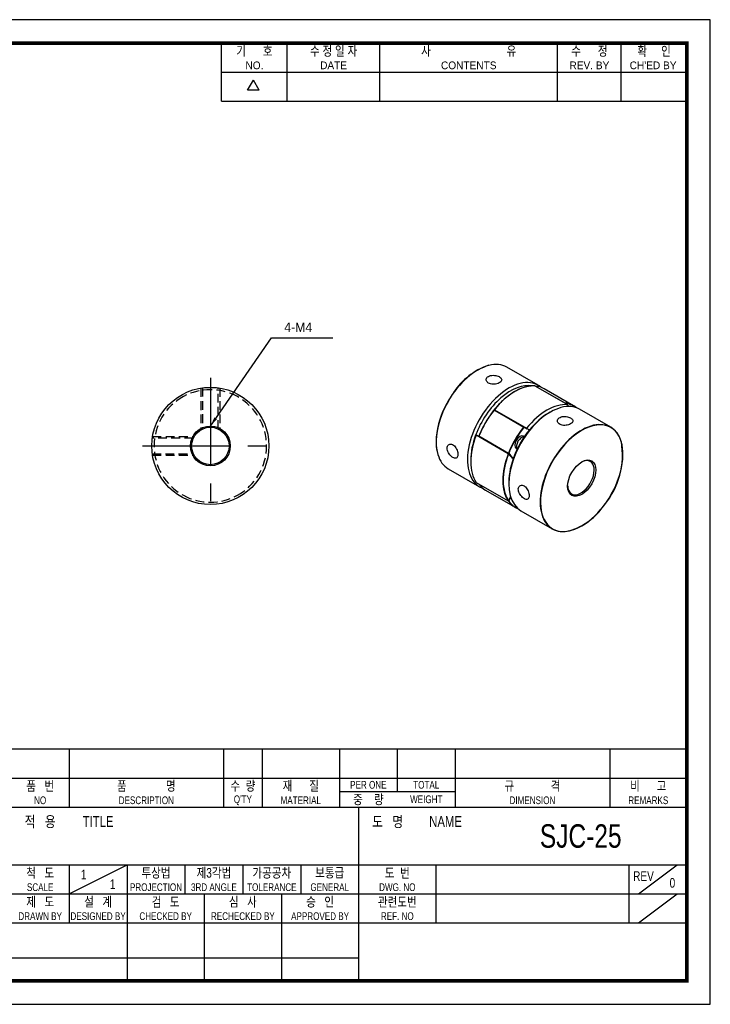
# Model space of a CAD drawing. Header units: millimetres. Extents: x 0 to 297, y 0 to 210.
# Tile 2 of 2: x 150 to 297, y 0 to 210. Entities that reach past the tile are written whole.
import ezdxf
from ezdxf.enums import TextEntityAlignment as Align

# ---------------------------------------------------------------- set-up
doc = ezdxf.new("R2010")
doc.units = ezdxf.units.MM
doc.header["$LTSCALE"] = 15
for name, pattern in [('CENTER', [2, 1.25, -0.25, 0.25, -0.25]), ('DASHED', [0.75, 0.5, -0.25]), ('HIDDEN2', [0.1875, 0.125, -0.0625])]:
    doc.linetypes.add(name, pattern=pattern)
doc.layers.get('0').update_dxf_attribs({"linetype": 'CONTINUOUS'})
for name, color, linetype in [('BM', 2, 'CONTINUOUS'), ('CT', 1, 'CENTER'), ('D', 7, 'CONTINUOUS'), ('DIM', 7, 'CONTINUOUS'), ('HD', 4, 'DASHED')]:
    doc.layers.add(name, color=color, linetype=linetype)
doc.styles.get("Standard").update_dxf_attribs({"font": 'Gulim.ttf', "width": 0.8, "height": 3})
doc.dimstyles.new('LIM', dxfattribs={"dimtxt": 2, "dimasz": 2, "dimexe": 2, "dimexo": 1, "dimgap": 1, "dimtad": 1, "dimdec": 3, "dimzin": 9, "dimdsep": 46, "dimtxsty": 'Standard', "dimcen": 3, "dimclrd": 1, "dimclre": 1, "dimadec": 0, "dimazin": 0, "dimtfac": 1, "dimtdec": 3, "dimtmove": 0, "dimatfit": 3, "dimfxl": 0, "dimtolj": 1, "dimtzin": 0, "dimarcsym": 0})

msp = doc.modelspace()

# ---------------------------------------------------------------- linework, layer by layer
for p, q in [((192.7139, 192.6407), (192.7139, 205)), ((206.7211, 192.6407), (206.7211, 205)), ((226.4959, 192.6407), (226.4959, 205)), ((264.3976, 192.6407), (264.3976, 205)), ((277.9928, 192.6407), (277.9928, 205)), ((192.7139, 198.8204), (291.588, 198.8204)), ((198.2565, 194.9765), (199.4924, 197.1172)), ((200.7283, 194.9765), (199.4924, 197.1172)), ((200.7283, 194.9765), (198.2565, 194.9765)), ((192.7139, 192.6407), (291.588, 192.6407)), ((292, 54.437), (147.8086, 54.437)), ((160.1679, 54.437), (160.1679, 42.0778)), ((193.1259, 54.437), (193.1259, 42.0778)), ((201.3654, 54.437), (201.3654, 42.0778)), ((217.8444, 54.437), (217.8444, 42.0778)), ((230.2037, 54.437), (230.2037, 45.3736)), ((242.563, 54.437), (242.563, 42.0778)), ((275.521, 54.437), (275.521, 42.0778)), ((147.8086, 48.2574), (292, 48.2574)), ((217.8444, 45.3736), (242.563, 45.3736)), ((147.8086, 42.0778), (292, 42.0778)), ((221.9642, 5), (221.9642, 42.0778)), ((147.8086, 29.7185), (292, 29.7185)), ((160.1679, 23.5389), (172.5271, 29.7185)), ((160.1679, 29.7185), (160.1679, 17.3593)), ((172.5271, 29.7185), (172.5271, 5)), ((184.8864, 29.7185), (184.8864, 23.5389)), ((197.2457, 29.7185), (197.2457, 23.5389)), ((209.6049, 29.7185), (209.6049, 23.5389)), ((238.4432, 29.7185), (238.4432, 17.3593)), ((279.6407, 29.7185), (279.6407, 17.3593)), ((281.7006, 23.5389), (289.9401, 29.7185)), ((147.8086, 23.5389), (221.9642, 23.5389)), ((189.0061, 23.5389), (189.0061, 5)), ((205.4852, 23.5389), (205.4852, 5)), ((221.9642, 23.5389), (292, 23.5389)), ((281.7006, 17.3593), (289.9401, 23.5389)), ((147.8086, 17.3593), (292, 17.3593)), ((147.8086, 9.8798), (221.9642, 9.8798))]:
    msp.add_line(p, q)
msp.add_lwpolyline([(297, 210), (0, 210), (0, 0), (297, 0)], close=True)
msp.add_lwpolyline([(292, 205, 0.8, 0.8, 0), (5, 205, 0.8, 0.8, 0), (5, 5, 0.8, 0.8, 0), (292, 5, 0.8, 0.8, 0)], format="xyseb", close=True)
at = {"layer": 'BM', "linetype": 'Continuous'}
for p, q in [((260.2567, 132.0297), (253.5745, 135.8876)), ((266.5046, 127.9044), (259.6456, 131.8644)), ((266.5135, 127.9013), (259.6532, 131.8621)), ((259.7166, 131.8583), (266.0099, 128.2249)), ((267.8227, 127.6614), (261.5295, 131.2948)), ((257.1355, 123.1013), (250.8423, 126.7347)), ((250.8778, 126.7552), (257.171, 123.1218)), ((250.9058, 126.754), (257.8092, 122.7683)), ((250.9133, 126.8227), (257.7722, 122.8627)), ((262.8455, 126.3075), (262.492, 126.1033)), ((266.558, 127.8033), (266.5617, 127.5037)), ((275.7777, 123.0686), (269.0955, 126.9266)), ((258.419, 122.5493), (257.8248, 122.7612)), ((246.9164, 121.4055), (247.0369, 121.4671)), ((253.8876, 117.4407), (247.0286, 121.4007)), ((253.9433, 117.4816), (247.0399, 121.4673)), ((247.6351, 121.1796), (253.9283, 117.5462)), ((253.9283, 117.5052), (247.6351, 121.1386)), ((257.289, 121.0413), (257.1031, 121.1487)), ((255.6031, 118.5506), (255.789, 118.4433)), ((245.8749, 116.1012), (245.8749, 115.693)), ((241.0745, 114.237), (247.7567, 110.379)), ((247.0286, 111.3175), (253.8876, 107.3575)), ((247.033, 111.3129), (253.8933, 107.3521)), ((254.0067, 111.4064), (254.0067, 110.9981)), ((253.9283, 107.299), (247.6351, 110.9324)), ((249.0295, 109.6442), (255.3227, 106.0108)), ((253.919, 107.3454), (253.9283, 107.34)), ((253.9648, 107.3771), (253.9939, 107.4495)), ((256.5955, 105.2759), (263.2777, 101.418))]:
    msp.add_line(p, q, dxfattribs=at)
at = {"layer": 'BM', "linetype": 'HIDDEN2'}
for p, q in [((191.9591, 131.4769), (191.9591, 131.4776)), ((188.6591, 122.7314), (188.6591, 122.7301)), ((177.9185, 120.7362), (177.9178, 120.7362)), ((186.664, 117.4362), (186.6653, 117.4362))]:
    msp.add_line(p, q, dxfattribs=at)
at = {"layer": 'BM', "linetype": 'Continuous'}
for radius in [12.5, 4.25, 4]:
    msp.add_circle((190.3091, 119.0862), radius, dxfattribs=at)
for centre, radius, start, end in [((254.2486, 122.6573), 14.3501, 108.300656, 147.071445), ((259.6282, 131.8188), 0.05, 60, 85.501764), ((259.6989, 131.8127), 0.05, 84.692829, 126.551088), ((255.7656, 119.4956), 17.3014, 152.968281, 178.397102), ((260.2424, 119.1165), 12.12, 141.018057, 143.341492), ((250.86, 126.7096), 0.05, 84.692829, 141.286331), ((250.9308, 126.7973), 0.05, 140.965349, 240), ((263.9569, 115.3929), 17.2912, 148.801789, 152.651999), ((266.8417, 113.6996), 20.6322, 152.155289, 158.698007), ((247.7458, 119.8687), 9.2754, 179.314771, 196.401331), ((247.6657, 121.1768), 0.05, 158.713669, 180), ((247.6657, 121.1768), 0.05, 180, 215.307171), ((261.4599, 117.2046), 16.7911, 320.228375, 9.706648), ((253.9183, 117.4383), 0.05, 35.710862, 60), ((247.6657, 110.9706), 0.05, 173.448912, 180), ((247.6657, 110.9706), 0.05, 180, 215.307171), ((253.9183, 107.3954), 0.05, 240, 338.554842), ((262.8577, 114.2803), 13.9118, 287.246857, 325.811106)]:
    msp.add_arc(centre, radius, start, end, dxfattribs=at)
for centre, major_axis, ratio, start_param, end_param in [((247.3245, 125.0623), (-6.25, -10.8253), 0.57735027, 3.14159265, 3.64724838), ((247.3245, 125.0623), (-6.25, -10.8253), 0.57735027, 3.64724838, 5.7903717), ((254.0067, 121.2044), (-6.25, -10.8253), 0.57735027, 3.0395925, 6.28318531), ((247.2892, 125.0827), (6.225, 10.782), 0.57735027, 1.40206789, 1.68941416), ((254.3602, 121.0002), (-6, -10.3923), 0.57735027, 3.34752852, 4.99713243), ((255.2795, 120.4695), (6.25, 10.8253), 0.57735027, 0.26874156, 1.30205477), ((259.6282, 131.8188), (-0.0039, -0.0498), 0.78718909, 2.78238397, 3.14198902), ((259.6282, 131.8188), (-0.025, -0.0433), 0.57735027, 3.14159265, 3.41033421), ((259.6989, 131.8127), (0.025, 0.0433), 0.57735027, 0.25947916, 1.16153561), ((259.6989, 131.8127), (-0.0046, -0.0498), 0.78916333, 2.793512, 3.14159265), ((255.2795, 120.4695), (-6.25, -10.8253), 0.57735027, 3.14159265, 3.40107181), ((262.8455, 116.1012), (-6.25, -10.8253), 0.57735027, 3.14159265, 6.28318531), ((262.1384, 116.5095), (6.25, 10.8253), 0.57735027, 0.26874156, 1.30205477), ((265.9921, 128.1793), (0.025, 0.0433), 0.57735027, 0.25947916, 1.16153561), ((261.5727, 116.8361), (-6.25, -10.8253), 0.57735027, 3.0395925, 3.40107181), ((265.9921, 128.1793), (-0.0046, -0.0498), 0.78916333, 1.64704957, 2.793512), ((261.6081, 116.8157), (-6.225, -10.782), 0.57735027, 3.06236088, 3.39476833), ((255.2795, 120.4695), (6.25, 10.8253), 0.57735027, 1.31131717, 1.83027548), ((255.2441, 120.4899), (-6.225, -10.782), 0.57735027, 4.49394393, 4.68716097), ((250.86, 126.7096), (0.025, 0.0433), 0.57735027, 0.25947916, 1.31131717), ((250.86, 126.7096), (-0.0046, -0.0498), 0.78916333, 2.793512, 3.14159265), ((246.4406, 115.3664), (-6.25, -10.8253), 0.57735027, 3.39698963, 3.40107181), ((250.9308, 126.7973), (0.0388, -0.0315), 0.21679485, 2.20360982, 3.14120834), ((250.9308, 126.7973), (0.025, 0.0433), 0.57735027, 1.30205477, 3.14159265), ((262.492, 116.3054), (6, 10.3923), 0.57735027, 0.78539816, 1.28605288), ((269.563, 112.2229), (6.225, 10.782), 0.57735027, 0, 0.81892845), ((269.5277, 112.2433), (-6.25, -10.8253), 0.57735027, 2.64631908, 3.63514467), ((261.5727, 116.8361), (-6.25, -10.8253), 0.57735027, 4.45290982, 4.97186814), ((262.492, 116.3054), (6, 10.3923), 0.57735027, 1.28605288, 2.35619449), ((261.6081, 116.8157), (6.225, 10.782), 0.57735027, 1.32003369, 1.77741079), ((261.6081, 116.8157), (6.225, 10.782), 0.57735027, 1.31131717, 1.32003369), ((257.1533, 123.0762), (0.025, 0.0433), 0.57735027, 0.25947916, 1.31131717), ((257.1533, 123.0762), (-0.039, 0.0313), 0.20949439, 3.77321205, 5.34400837), ((257.1533, 123.0762), (-0.0046, -0.0498), 0.78916333, 1.22271567, 2.793512), ((252.7339, 111.733), (-6.25, -10.8253), 0.57735027, 3.39698963, 3.40107181), ((252.7692, 111.7126), (-6.225, -10.782), 0.57735027, 3.38112564, 3.40107181), ((269.5277, 112.2433), (-6.25, -10.8253), 0.57735027, 3.63514467, 5.77806812), ((269.563, 112.2229), (6.225, 10.782), 0.57735027, 0.81892845, 2.37475294), ((269.563, 112.2229), (6.225, 10.782), 0.57735027, 2.37475294, 6.28318531), ((254.7138, 120.7961), (-6.25, -10.8253), 0.57735027, 4.98113054, 6.01444375), ((254.3602, 121.0002), (-6, -10.3923), 0.57735027, 4.99713243, 5.49778714), ((247.6657, 121.1768), (0.0408, 0.0289), 0.78916333, 3.14159265, 3.48967331), ((247.6657, 121.1768), (-0.025, -0.0433), 0.57735027, 4.97186814, 6.02370615), ((255.2795, 130.6757), (6.25, 10.8253), 0.57735027, 2.8821135, 2.88619568), ((256.3531, 119.8496), (0.75, 1.299), 0.57735027, 0, 3.14159265), ((256.7067, 119.6455), (0.75, 1.299), 0.57735027, 0.22879373, 2.91279892), ((261.6081, 116.8157), (6.225, 10.782), 0.57735027, 1.77741079, 1.83027548), ((247.3245, 125.0623), (-6.25, -10.8253), 0.57735027, 5.7903717, 6.28318531), ((261.5727, 116.8361), (-6.25, -10.8253), 0.57735027, 4.98113054, 6.01444375), ((261.6081, 116.8157), (-6.225, -10.782), 0.57735027, 4.9870515, 5.50599551), ((253.9183, 117.4383), (-0.025, -0.0433), 0.57735027, 3.14159265, 4.98113054), ((253.9183, 117.4383), (-0.0467, 0.0179), 0.21679485, 0.93798284, 2.50877916), ((253.9589, 117.5434), (-0.025, -0.0433), 0.57735027, 4.97186814, 6.02370615), ((261.6081, 116.8157), (-6.225, -10.782), 0.57735027, 4.98113054, 4.9870515), ((253.9589, 117.5434), (-0.0466, 0.0182), 0.20949439, 0.93917693, 2.50997326), ((253.9589, 117.5434), (-0.0408, -0.0289), 0.78916333, 0.34808066, 1.91887698), ((261.5727, 127.0423), (6.25, 10.8253), 0.57735027, 2.8821135, 2.88670772), ((261.5727, 127.0423), (6.25, 10.8253), 0.57735027, 2.88670772, 3.08092468), ((253.9183, 117.4383), (-0.0406, -0.0292), 0.79011747, 1.91331337, 3.14159265), ((261.6081, 127.0219), (6.275, 10.8686), 0.57735027, 2.88670772, 3.07671312), ((261.6081, 127.0219), (6.225, 10.782), 0.57735027, 2.8821135, 3.07357261), ((269.3862, 112.325), (2, 3.4641), 0.57735027, 2.38697565, 6.28318531), ((269.3862, 112.325), (2, 3.4641), 0.57735027, 0, 0.75461701), ((261.6081, 116.8157), (-6.225, -10.782), 0.57735027, 5.50599551, 6.01444375), ((247.6657, 110.9706), (0.0408, 0.0289), 0.78916333, 3.14159265, 3.48967331), ((247.6657, 110.9706), (-0.025, -0.0433), 0.57735027, 5.1216497, 6.02370615), ((255.2795, 120.4695), (6.25, 10.8253), 0.57735027, 2.8821135, 3.14159265), ((254.0067, 121.2044), (-6.25, -10.8253), 0.57735027, 0, 0.10200015), ((253.9183, 107.3954), (-0.0412, -0.0283), 0.78718909, 0.35920868, 1.93000501), ((253.9183, 107.3954), (0.025, 0.0433), 0.57735027, 2.87285109, 3.14159265), ((253.9589, 107.3372), (-0.025, -0.0433), 0.57735027, 4.97186814, 6.02370615), ((253.9589, 107.3372), (-0.0466, 0.0182), 0.20949439, 0.93917693, 2.50997326), ((253.9589, 107.3372), (-0.0408, -0.0289), 0.78916333, 0.34808066, 1.91887698), ((261.5727, 116.8361), (6.25, 10.8253), 0.57735027, 2.8821135, 3.24359281), ((261.6081, 106.6095), (-6.275, -10.8686), 0.57735027, 4.96082357, 4.96727391), ((261.6081, 106.6095), (-6.275, -10.8686), 0.57735027, 4.88247604, 4.96082357), ((261.6081, 106.6095), (6.225, 10.782), 0.57735027, 1.8165072, 1.83027548), ((261.6081, 116.8157), (6.225, 10.782), 0.57735027, 2.8821135, 3.22082443), ((261.6081, 106.6095), (6.225, 10.782), 0.57735027, 1.74721173, 1.8165072), ((269.5277, 112.2433), (-6.25, -10.8253), 0.57735027, 5.77806812, 6.28318531), ((269.5277, 112.2433), (-6.25, -10.8253), 0.57735027, 0, 0.49068137)]:
    msp.add_ellipse(centre, major_axis=major_axis, ratio=ratio, start_param=start_param, end_param=end_param, dxfattribs=at)
msp.add_ellipse((269.563, 112.2229), major_axis=(-2.125, -3.6806), ratio=0.57735027, dxfattribs=at)
for points, knots in [([(249.658, 132.4848), (249.7879, 132.4097), (249.942, 132.3501), (250.1073, 132.3102), (250.2727, 132.2703), (250.4538, 132.249), (250.6359, 132.2466), (250.8191, 132.2441), (251.0083, 132.2606), (251.1882, 132.2931), (251.3688, 132.3256), (251.5449, 132.3752), (251.7019, 132.4364), (251.8579, 132.4973), (251.9994, 132.5714), (252.1143, 132.6524), (252.2286, 132.7328), (252.3199, 132.8223), (252.3807, 132.9142), (252.4418, 133.0064), (252.4739, 133.1037), (252.4747, 133.1996), (252.4754, 133.2962), (252.4443, 133.3943), (252.3838, 133.4873), (252.3232, 133.5803), (252.2315, 133.6709), (252.1163, 133.7523), (252.0019, 133.8332), (251.8612, 133.9072), (251.7058, 133.9682), (251.551, 134.0289), (251.3775, 134.0782), (251.1995, 134.1111), (251.0204, 134.1441), (250.8318, 134.1614), (250.6489, 134.1598), (250.465, 134.1582), (250.2818, 134.1374), (250.1146, 134.0977), (249.9479, 134.058), (249.7925, 133.9984), (249.6614, 133.9233), (249.5313, 133.8486), (249.4216, 133.7567), (249.3413, 133.6554), (249.2611, 133.5542), (249.208, 133.4411), (249.1863, 133.3266), (249.1645, 133.2112), (249.1738, 133.0914), (249.2137, 132.9784), (249.2537, 132.8649), (249.3256, 132.7553), (249.4234, 132.66), (249.4898, 132.5953), (249.569, 132.5361), (249.658, 132.4848)], [0, 0, 0, 0, 0.05338554, 0.05338554, 0.05338554, 0.10675119, 0.10675119, 0.10675119, 0.16041476, 0.16041476, 0.16041476, 0.21428549, 0.21428549, 0.21428549, 0.26783699, 0.26783699, 0.26783699, 0.32104527, 0.32104527, 0.32104527, 0.37441244, 0.37441244, 0.37441244, 0.42819643, 0.42819643, 0.42819643, 0.48201223, 0.48201223, 0.48201223, 0.53541492, 0.53541492, 0.53541492, 0.58860707, 0.58860707, 0.58860707, 0.64211644, 0.64211644, 0.64211644, 0.6959775, 0.6959775, 0.6959775, 0.74967836, 0.74967836, 0.74967836, 0.80296096, 0.80296096, 0.80296096, 0.85621516, 0.85621516, 0.85621516, 0.90987035, 0.90987035, 0.90987035, 0.96374256, 0.96374256, 0.96374256, 1, 1, 1, 1]), ([(259.6321, 131.8686), (259.5643, 131.8733), (259.3976, 131.8844), (259.0887, 131.8871), (258.7258, 131.8673), (258.3528, 131.824), (257.9743, 131.7575), (257.5902, 131.6679), (257.2013, 131.5553), (256.8085, 131.4201), (256.4127, 131.2624), (256.0145, 131.0827), (255.6149, 130.8813), (255.2147, 130.6586), (254.8146, 130.4151), (254.4155, 130.1512), (254.0182, 129.8676), (253.6235, 129.5648), (253.2322, 129.2434), (252.8451, 128.9042), (252.4629, 128.5476), (252.0868, 128.1749), (251.7163, 127.7853), (251.3565, 127.385), (251.0752, 127.0536), (250.9319, 126.878), (250.8919, 126.8288)], [0, 0, 0, 0, 0.02307728, 0.06678037, 0.1104998, 0.15423878, 0.1979947, 0.24176465, 0.28554571, 0.32933515, 0.37313055, 0.41692989, 0.4607315, 0.50453407, 0.54833634, 0.59213764, 0.63593751, 0.67973566, 0.72353193, 0.76732626, 0.81111865, 0.85490917, 0.89869793, 0.94248508, 0.98627076, 1, 1, 1, 1]), ([(266.558, 127.8033), (266.558, 127.8104), (266.5571, 127.8181), (266.5555, 127.8259), (266.5536, 127.8353), (266.5507, 127.845), (266.547, 127.8544), (266.5436, 127.8627), (266.5396, 127.8709), (266.5349, 127.8783), (266.5316, 127.8835), (266.5279, 127.8885), (266.5239, 127.8927), (266.5209, 127.8959), (266.5176, 127.8987), (266.5144, 127.9007), (266.5117, 127.9024), (266.5089, 127.9036), (266.5062, 127.9041), (266.5057, 127.9042), (266.5051, 127.9043), (266.5046, 127.9044)], [0, 0, 0, 0, 0.19255917, 0.19255917, 0.19255917, 0.42604964, 0.42604964, 0.42604964, 0.63058605, 0.63058605, 0.63058605, 0.7744812, 0.7744812, 0.7744812, 0.88565586, 0.88565586, 0.88565586, 0.97992052, 0.97992052, 0.97992052, 1, 1, 1, 1]), ([(267.1942, 125.0546), (267.0643, 125.1297), (266.9102, 125.1964), (266.7448, 125.2486), (266.5795, 125.3009), (266.3984, 125.3402), (266.2162, 125.362), (266.0331, 125.3839), (265.8438, 125.3886), (265.664, 125.3742), (265.4834, 125.3597), (265.3073, 125.3253), (265.1503, 125.2728), (264.9942, 125.2205), (264.8528, 125.1488), (264.7378, 125.0634), (264.6236, 124.9786), (264.5323, 124.878), (264.4715, 124.7707), (264.4104, 124.663), (264.3783, 124.5458), (264.3775, 124.43), (264.3767, 124.3134), (264.4079, 124.195), (264.4684, 124.0863), (264.5289, 123.9775), (264.6206, 123.8753), (264.7359, 123.7894), (264.8503, 123.704), (264.991, 123.6323), (265.1464, 123.5799), (265.3012, 123.5278), (265.4747, 123.4934), (265.6527, 123.4783), (265.8318, 123.4631), (266.0204, 123.467), (266.2032, 123.488), (266.3872, 123.5092), (266.5704, 123.5482), (266.7376, 123.6005), (266.9043, 123.6527), (267.0597, 123.7195), (267.1908, 123.7948), (267.3209, 123.8695), (267.4306, 123.9546), (267.5108, 124.0437), (267.5911, 124.1327), (267.6441, 124.228), (267.6658, 124.3233), (267.6877, 124.4193), (267.6783, 124.5179), (267.6385, 124.6128), (267.5985, 124.7081), (267.5266, 124.8022), (267.4287, 124.8886), (267.3624, 124.9473), (267.2832, 125.0033), (267.1942, 125.0546)], [0, 0, 0, 0, 0.05338554, 0.05338554, 0.05338554, 0.10675119, 0.10675119, 0.10675119, 0.16041476, 0.16041476, 0.16041476, 0.21428549, 0.21428549, 0.21428549, 0.26783699, 0.26783699, 0.26783699, 0.32104527, 0.32104527, 0.32104527, 0.37441244, 0.37441244, 0.37441244, 0.42819643, 0.42819643, 0.42819643, 0.48201223, 0.48201223, 0.48201223, 0.53541492, 0.53541492, 0.53541492, 0.58860707, 0.58860707, 0.58860707, 0.64211644, 0.64211644, 0.64211644, 0.6959775, 0.6959775, 0.6959775, 0.74967836, 0.74967836, 0.74967836, 0.80296096, 0.80296096, 0.80296096, 0.85621516, 0.85621516, 0.85621516, 0.90987035, 0.90987035, 0.90987035, 0.96374256, 0.96374256, 0.96374256, 1, 1, 1, 1]), ([(257.7722, 122.8627), (257.7695, 122.8594), (257.7674, 122.8554), (257.766, 122.8512), (257.7647, 122.847), (257.764, 122.8426), (257.7639, 122.8382), (257.7638, 122.832), (257.7649, 122.8257), (257.7667, 122.8197), (257.7693, 122.8115), (257.7733, 122.8036), (257.7783, 122.7966), (257.7846, 122.7877), (257.7924, 122.7799), (257.8011, 122.7736), (257.8084, 122.7683), (257.8164, 122.764), (257.8248, 122.7612)], [0, 0, 0, 0, 0.10143318, 0.10143318, 0.10143318, 0.20203718, 0.20203718, 0.20203718, 0.34424163, 0.34424163, 0.34424163, 0.541965, 0.541965, 0.541965, 0.79209806, 0.79209806, 0.79209806, 1, 1, 1, 1]), ([(247.0286, 121.4007), (247.0302, 121.4047), (247.0317, 121.4091), (247.033, 121.4133), (247.0344, 121.4174), (247.0356, 121.4216), (247.0366, 121.4254), (247.0381, 121.4308), (247.0392, 121.4359), (247.0401, 121.4403), (247.0412, 121.4464), (247.0419, 121.4515), (247.0421, 121.4556), (247.0423, 121.4607), (247.0419, 121.4642), (247.0408, 121.4661), (247.04, 121.4677), (247.0386, 121.4681), (247.0369, 121.4671)], [0, 0, 0, 0, 0.10143318, 0.10143318, 0.10143318, 0.20203718, 0.20203718, 0.20203718, 0.34424163, 0.34424163, 0.34424163, 0.541965, 0.541965, 0.541965, 0.79209806, 0.79209806, 0.79209806, 1, 1, 1, 1]), ([(242.0632, 116.6358), (242.1931, 116.5608), (242.3218, 116.5087), (242.4391, 116.4842), (242.5563, 116.4597), (242.6653, 116.4621), (242.7584, 116.4917), (242.8521, 116.5214), (242.9325, 116.5796), (242.9943, 116.6622), (243.0564, 116.7451), (243.1016, 116.855), (243.127, 116.9835), (243.1523, 117.1112), (243.1589, 117.2608), (243.1463, 117.4199), (243.1337, 117.578), (243.1018, 117.7497), (243.0527, 117.9205), (243.0033, 118.0918), (242.9352, 118.267), (242.8525, 118.4309), (242.7692, 118.5961), (242.6687, 118.7545), (242.5579, 118.8923), (242.447, 119.0301), (242.3227, 119.1511), (242.1946, 119.2445), (242.0674, 119.3372), (241.9329, 119.4054), (241.8025, 119.4433), (241.6725, 119.4812), (241.543, 119.4902), (241.4255, 119.4703), (241.3073, 119.4503), (241.1981, 119.4006), (241.1081, 119.326), (241.0175, 119.2509), (240.9439, 119.1486), (240.8947, 119.0282), (240.8457, 118.9081), (240.8196, 118.7666), (240.8191, 118.6159), (240.8187, 118.4663), (240.8435, 118.3035), (240.8911, 118.1407), (240.9386, 117.9779), (241.01, 117.8107), (241.0983, 117.6519), (241.1873, 117.4919), (241.2958, 117.336), (241.4136, 117.1962), (241.5318, 117.0558), (241.6627, 116.9276), (241.7942, 116.8217), (241.8833, 116.7499), (241.9743, 116.6871), (242.0632, 116.6358)], [0, 0, 0, 0, 0.05338554, 0.05338554, 0.05338554, 0.10675119, 0.10675119, 0.10675119, 0.16041476, 0.16041476, 0.16041476, 0.21428549, 0.21428549, 0.21428549, 0.26783699, 0.26783699, 0.26783699, 0.32104527, 0.32104527, 0.32104527, 0.37441244, 0.37441244, 0.37441244, 0.42819643, 0.42819643, 0.42819643, 0.48201223, 0.48201223, 0.48201223, 0.53541492, 0.53541492, 0.53541492, 0.58860707, 0.58860707, 0.58860707, 0.64211644, 0.64211644, 0.64211644, 0.6959775, 0.6959775, 0.6959775, 0.74967836, 0.74967836, 0.74967836, 0.80296096, 0.80296096, 0.80296096, 0.85621516, 0.85621516, 0.85621516, 0.90987035, 0.90987035, 0.90987035, 0.96374256, 0.96374256, 0.96374256, 1, 1, 1, 1]), ([(247.0331, 111.3128), (247.032, 111.3134), (247.0308, 111.3146), (247.0296, 111.3162), (247.0292, 111.3166), (247.0289, 111.317), (247.0286, 111.3175)], [0.897007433, 0.897007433, 0.897007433, 0.897007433, 0.979920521, 0.979920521, 0.979920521, 1, 1, 1, 1]), ([(257.266, 110.5529), (257.136, 110.6279), (257.0013, 110.6764), (256.8733, 110.6947), (256.7453, 110.713), (256.6208, 110.7017), (256.5108, 110.6624), (256.4003, 110.623), (256.3016, 110.5542), (256.2241, 110.4626), (256.1464, 110.3707), (256.0881, 110.2531), (256.0551, 110.1203), (256.0223, 109.9883), (256.0137, 109.8375), (256.0302, 109.6806), (256.0465, 109.5247), (256.0881, 109.3586), (256.1506, 109.1955), (256.2132, 109.0318), (256.2987, 108.8667), (256.3986, 108.7127), (256.4992, 108.5574), (256.6173, 108.4092), (256.7417, 108.2793), (256.8662, 108.1494), (257.0005, 108.0342), (257.1326, 107.943), (257.2637, 107.8526), (257.3962, 107.7833), (257.5192, 107.741), (257.6418, 107.6989), (257.7583, 107.6824), (257.8604, 107.6934), (257.9631, 107.7045), (258.054, 107.7436), (258.1272, 107.8085), (258.2009, 107.8738), (258.2587, 107.967), (258.297, 108.0811), (258.3352, 108.1949), (258.355, 108.3328), (258.3554, 108.4835), (258.3557, 108.633), (258.3368, 108.7992), (258.2998, 108.9681), (258.2629, 109.137), (258.2068, 109.3131), (258.1352, 109.4815), (258.063, 109.6512), (257.9728, 109.8177), (257.8708, 109.9666), (257.7683, 110.1161), (257.6508, 110.2521), (257.527, 110.3623), (257.4431, 110.4372), (257.3549, 110.5016), (257.266, 110.5529)], [0, 0, 0, 0, 0.05338554, 0.05338554, 0.05338554, 0.10675119, 0.10675119, 0.10675119, 0.16041476, 0.16041476, 0.16041476, 0.21428549, 0.21428549, 0.21428549, 0.26783699, 0.26783699, 0.26783699, 0.32104527, 0.32104527, 0.32104527, 0.37441244, 0.37441244, 0.37441244, 0.42819643, 0.42819643, 0.42819643, 0.48201223, 0.48201223, 0.48201223, 0.53541492, 0.53541492, 0.53541492, 0.58860707, 0.58860707, 0.58860707, 0.64211644, 0.64211644, 0.64211644, 0.6959775, 0.6959775, 0.6959775, 0.74967836, 0.74967836, 0.74967836, 0.80296096, 0.80296096, 0.80296096, 0.85621516, 0.85621516, 0.85621516, 0.90987035, 0.90987035, 0.90987035, 0.96374256, 0.96374256, 0.96374256, 1, 1, 1, 1])]:
    msp.add_open_spline(points, degree=3, knots=knots, dxfattribs=at)
for points, weights in [([(250.821, 126.7409), (250.8244, 126.745), (250.8423, 126.7347)], [0.858606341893, 0.826350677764, 1]), ([(247.6191, 121.1949), (247.6171, 121.19), (247.6351, 121.1796)], [0.858606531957, 0.826350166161, 1]), ([(253.9537, 107.375), (253.9636, 107.374), (253.9648, 107.3771)], [1, 0.880607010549, 0.858551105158])]:
    msp.add_rational_spline(points, weights, degree=2, dxfattribs=at)
at = {"layer": 'CT', "color": 1}
for p, q in [((190.3091, 133.5862), (190.3091, 104.5862)), ((175.8091, 119.0862), (204.8091, 119.0862))]:
    msp.add_line(p, q, dxfattribs=at)
at = {"layer": 'HD', "color": 1, "linetype": 'HIDDEN2'}
for p, q in [((188.3091, 131.4252), (188.3091, 122.5503)), ((192.3091, 131.4252), (192.3091, 122.5503)), ((177.9701, 121.0862), (186.845, 121.0862)), ((177.9701, 117.0862), (186.845, 117.0862))]:
    msp.add_line(p, q, dxfattribs=at)
at = {"layer": 'HD', "linetype": 'HIDDEN2'}
for p, q in [((188.6591, 131.4776), (188.6591, 122.7314)), ((191.9591, 122.7301), (191.9591, 131.4769)), ((186.6653, 120.7362), (177.9185, 120.7362)), ((177.9178, 117.4362), (186.664, 117.4362))]:
    msp.add_line(p, q, dxfattribs=at)
for start, end in [(61.314598, 118.685402), (118.685402, 241.314598), (298.685402, 61.314598), (241.314598, 298.685402)]:
    msp.add_arc((190.3091, 119.0862), 12, start, end, dxfattribs=at)

# ---------------------------------------------------------------- texts
at = {"layer": 'D', "width": 0.8}
for s, height, p in [('기      호', 2.05988, (199.7175, 203.3521)), ('수 정 일 자', 2.05988, (216.6085, 203.3521)), ('사                           유', 2.059877, (245.4468, 203.3521)), ('수      정', 2.05988, (271.1952, 203.3521)), ('확     인', 2.05988, (284.9964, 203.3521)), ('품   번', 2.05988, (153.9882, 46.6095)), ('품              명', 2.059877, (176.6469, 46.6095)), ('수  량', 2.05988, (197.2457, 46.6095)), ('재      질', 2.05988, (209.6049, 46.6095)), ('PER ONE', 1.6479, (224.0241, 46.8155)), ('TOTAL', 1.6479, (236.3833, 46.8155)), ('규             격', 2.059877, (259.042, 46.6095)), ('비      고', 2.05988, (283.7605, 46.6095)), ('NO', 1.6479, (153.9882, 43.5197)), ('DESCRIPTION', 1.647902, (176.6469, 43.5197)), ("Q'TY", 1.6479, (197.2457, 43.5197)), ('MATERIAL', 1.6479, (209.6049, 43.5197)), ('중    량', 2.05988, (224.0241, 43.7257)), ('WEIGHT', 1.6479, (236.3833, 43.7257)), ('DIMENSION', 1.6479, (259.042, 43.5197)), ('REMARKS', 1.6479, (283.7605, 43.5197)), ('적   용', 2.30706, (153.9882, 38.988)), ('TITLE', 2.30706, (166.3475, 38.988)), ('도   명', 2.30706, (228.1438, 38.988)), ('NAME', 2.30706, (240.5031, 38.988)), ('SJC-25', 5, (269.3414, 35.8982)), ('척   도', 2.05988, (153.9882, 28.0706)), ('투상법', 2.05988, (178.7068, 28.0706)), ('제3각법', 2.05988, (191.066, 28.0706)), ('가공공차', 2.05988, (203.4253, 28.0706)), ('보통급', 2.05988, (215.7845, 28.0706)), ('도  번', 2.05988, (230.2037, 28.0706)), ('1', 2.0599, (163.2577, 27.6586)), ('REV', 2.05988, (282.7306, 27.3497)), ('SCALE', 1.6479, (153.9882, 24.9808)), ('1', 2.0599, (169.4373, 25.5988)), ('PROJECTION', 1.6479, (178.7068, 24.9808)), ('3RD ANGLE', 1.6479, (191.066, 24.9808)), ('TOLERANCE', 1.6479, (203.4253, 24.9808)), ('GENERAL', 1.6479, (215.7845, 24.9808)), ('DWG. NO', 1.6479, (230.2037, 24.9808)), ('0', 2.0599, (288.9102, 25.9078)), ('제   도', 2.05988, (153.9882, 21.891)), ('설   계', 2.05988, (166.3475, 21.891)), ('검   도', 2.05988, (180.7666, 21.891)), ('심   사', 2.05988, (197.2457, 21.891)), ('승   인', 2.05988, (213.7247, 21.891)), ('관련도번', 2.05988, (230.2037, 21.891)), ('REF. NO', 1.6479, (230.2037, 18.8012))]:
    msp.add_text(s, height=height, dxfattribs=at).set_placement(p, align=Align.MIDDLE)
at = {"layer": 'D'}
for s, p in [('NO.', (199.7175, 200.2623)), ('DATE', (216.6085, 200.2623)), ('CONTENTS', (245.4468, 200.2623)), ('REV. BY', (271.1952, 200.2623)), ("CH'ED BY", (284.7904, 200.2623))]:
    msp.add_text(s, height=1.6479, dxfattribs=at).set_placement(p, align=Align.MIDDLE)
at = {"layer": 'D', "width": 0.8}
for s, height, p in [('DRAWN BY', 1.6479, (153.9882, 17.9772)), ('DESIGNED BY', 1.647902, (166.3475, 17.9772)), ('CHECKED BY', 1.6479, (180.7666, 17.9772)), ('RECHECKED BY', 1.647902, (197.2457, 17.9772)), ('APPROVED BY', 1.647902, (213.7247, 17.9772))]:
    msp.add_text(s, height=height, dxfattribs=at).set_placement(p, align=Align.CENTER)
at = {"layer": 'DIM'}
msp.add_text('4-M4', height=2, dxfattribs=at).set_placement((206.0831, 143.4111))

# ---------------------------------------------------------------- leaders
msp.add_leader([(190.3091, 123.3362), (203.3556, 142.1528), (216.4685, 142.1528)], dimstyle='LIM', override={"dimgap": 1, "dimtad": 0}, dxfattribs=at)

doc.saveas('drawing.dxf')
